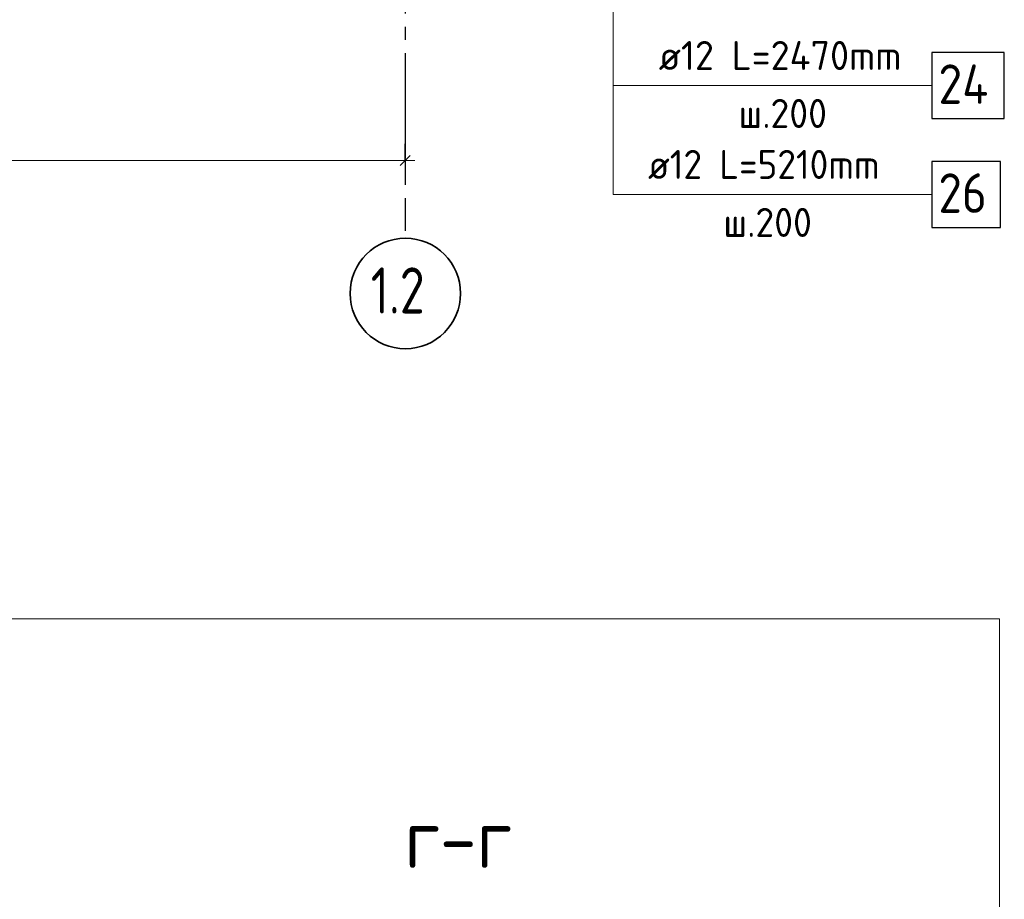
# Model space of a CAD drawing. Header units: millimetres. Extents: x 0 to 21000, y 0 to 14850.
# Tile 5 of 17: x 4376 to 8112, y 4412 to 7751. Entities that reach past the tile are written whole.
import ezdxf

# ---------------------------------------------------------------- set-up
doc = ezdxf.new("R2010")
doc.units = ezdxf.units.MM
doc.linetypes.add('______5', pattern=[550, 400, -50, 50, -50])
for name, color, linetype, lineweight in [('Standard', 7, 'Continuous', 25), ('Обрамление П-обр. равн.', 7, 'Continuous', 25), ('Позиционная метка линия выноска', 7, 'Continuous', 13), ('Размерная линия_ общее', 7, 'Continuous', 13)]:
    doc.layers.add(name, color=color, linetype=linetype, lineweight=lineweight)
doc.layers.add('Оси', color=7, linetype='______5', true_color=0x656565)
doc.styles.add('ISOCPEUR', font='txt')

msp = doc.modelspace()

# ---------------------------------------------------------------- linework, layer by layer
at = {"color": 7, "linetype": 'Continuous', "lineweight": 25, "transparency": 33554687}
msp.add_lwpolyline([(7836.7, 6962.5), (8096.7, 6962.5), (8096.7, 7212.5), (7836.7, 7212.5), (7836.7, 6962.5)], dxfattribs=at)
at = {"layer": 'Standard', "color": 7, "linetype": 'Continuous', "lineweight": 13, "transparency": 33554687}
msp.add_lwpolyline([(8092.9, 5476.9), (2560.1, 5476.9), (2560.1, 1833.8), (8092.9, 1833.8), (8092.9, 5476.9)], dxfattribs=at)
at = {"layer": 'Обрамление П-обр. равн.', "color": 7, "linetype": 'Continuous', "lineweight": 25, "transparency": 33554687}
msp.add_lwpolyline([(7836.7, 7376), (8111.7, 7376), (8111.7, 7626), (7836.7, 7626), (7836.7, 7376)], dxfattribs=at)
at = {"layer": 'Оси', "color": 8, "linetype": '______5', "lineweight": -3, "transparency": 33554687}
msp.add_line((5838.4, 12573.7), (5838.4, 6949.1), dxfattribs=at)
at = {"layer": 'Оси', "color": 7, "linetype": 'Continuous', "lineweight": 35, "transparency": 33554687}
msp.add_circle((5839.5, 6711.6), 209.6, dxfattribs=at)
at = {"layer": 'Позиционная метка линия выноска', "color": 7, "linetype": 'Continuous', "lineweight": 13, "transparency": 33554687}
for points in [[(6627.4, 7914.5), (6627.4, 7871), (6627.4, 7501), (7836.7, 7501)], [(6627.4, 7501), (6627.4, 7457.5), (6627.4, 7087.5), (7836.7, 7087.5)]]:
    msp.add_lwpolyline(points, dxfattribs=at)
at = {"layer": 'Размерная линия_ общее', "color": 253, "linetype": 'Continuous', "lineweight": -3, "true_color": 0xa0a0a0, "transparency": 33554687}
for q in [(5838.4, 7279.1), (5838.4, 7154.1), (5838.4, 7216.6)]:
    msp.add_line((5838.4, 7216.6), q, dxfattribs=at)
at = {"layer": 'Размерная линия_ общее', "color": 7, "linetype": 'Continuous', "lineweight": 13, "transparency": 33554687}
for p, q in [((2588.4, 7216.6), (5838.4, 7216.6)), ((5838.4, 7216.6), (5875.9, 7216.6))]:
    msp.add_line(p, q, dxfattribs=at)
at = {"layer": 'Размерная линия_ общее', "color": 7, "linetype": 'Continuous', "lineweight": 25, "transparency": 33554687}
msp.add_line((5819.7, 7197.8), (5857.2, 7235.3), dxfattribs=at)

# ---------------------------------------------------------------- texts
at = {"color": 7, "linetype": 'Continuous', "lineweight": 13, "transparency": 33554687, "attachment_point": 7, "style": 'ISOCPEUR'}
for s, insert, char_height, width in [('\\W0.94;ø12 L=5210mm ', (6760, 7146.2), 110, 1052.188), ('\\W0.87;26', (7861.7, 7017.5), 150, 275.406), ('\\W0.95;ш.200 ', (7046, 6926.2), 110, 481.068)]:
    msp.add_mtext(s, dxfattribs=dict(at, insert=insert, char_height=char_height, width=width))
at = {"layer": 'Standard', "color": 7, "linetype": 'Continuous', "lineweight": 50, "transparency": 33554687, "insert": (5836.6, 4532), "char_height": 225, "width": 574.761, "attachment_point": 7, "style": 'ISOCPEUR'}
msp.add_mtext('\\W0.91;г-г', dxfattribs=at)
at = {"layer": 'Обрамление П-обр. равн.', "color": 7, "linetype": 'Continuous', "lineweight": 13, "transparency": 33554687, "attachment_point": 7, "style": 'ISOCPEUR'}
for s, insert, char_height, width in [('\\W0.96;ø12 L=2470mm ', (6800.7, 7559.7), 110, 1086.306), ('\\W0.88;24', (7861.7, 7431), 150, 290.995), ('\\W0.95;ш.200 ', (7103.2, 7339.7), 110, 481.068)]:
    msp.add_mtext(s, dxfattribs=dict(at, insert=insert, char_height=char_height, width=width))
at = {"layer": 'Оси', "color": 7, "linetype": 'Continuous', "lineweight": 35, "transparency": 33554687, "insert": (5708.3, 6635.5), "char_height": 175, "width": 331.371, "attachment_point": 7, "style": 'ISOCPEUR'}
msp.add_mtext('\\W0.79;1.2', dxfattribs=at)

doc.saveas('drawing.dxf')
